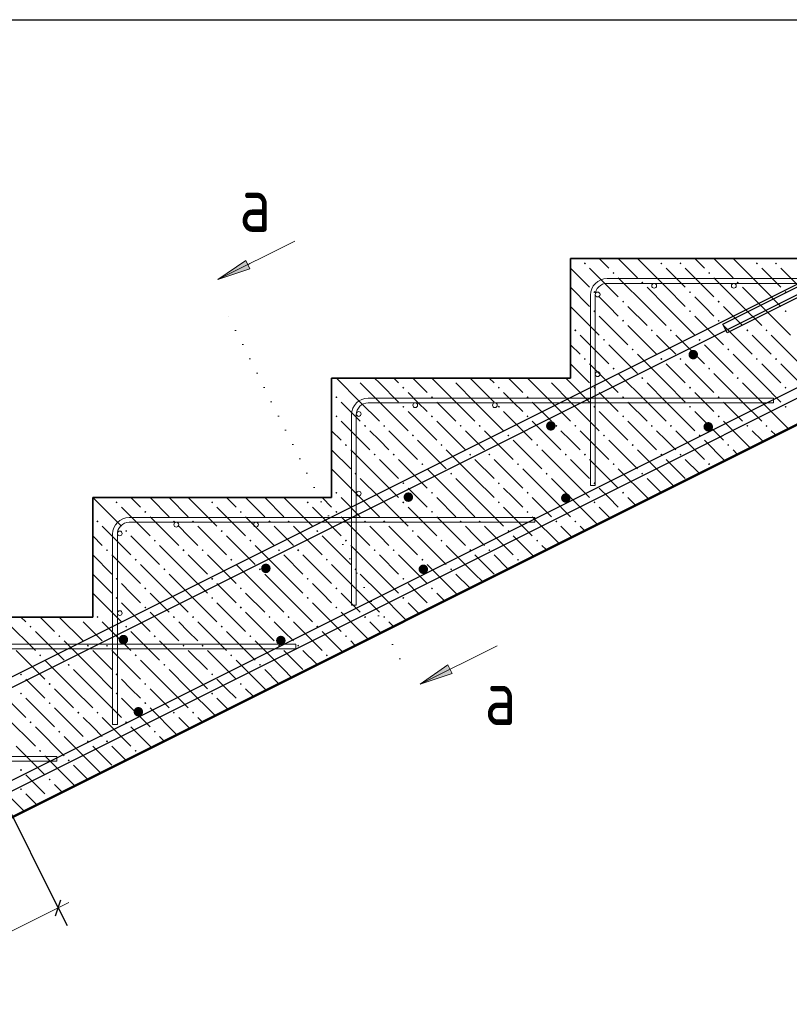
# Model space of a CAD drawing. Header units: millimetres. Extents: x 0 to 21000, y -5 to 14850.
# Tile 17 of 24: x 11419 to 13835, y 9980 to 13071. Entities that reach past the tile are written whole.
import ezdxf

# ---------------------------------------------------------------- set-up
doc = ezdxf.new("R2010")
doc.units = ezdxf.units.MM
doc.linetypes.add('______9', pattern=[50, 0, -50])
doc.layers.add('ЖБ Лестница', color=7, linetype='Continuous', lineweight=25, true_color=0xe0e0ff)
for name, color, linetype, lineweight in [('Лестница', 7, 'Continuous', 25), ('Обрамление П-обр. равн.', 7, 'Continuous', 25), ('Обрамление проемов стержнями', 7, 'Continuous', 25), ('Общий01', 7, 'Continuous', 13), ('Размерная линия_ общее', 7, 'Continuous', 13), ('Фоновоя арматура Х1', 7, 'Continuous', 25)]:
    doc.layers.add(name, color=color, linetype=linetype, lineweight=lineweight)
doc.styles.add('ISOCPEUR', font='txt')

msp = doc.modelspace()

# ---------------------------------------------------------------- hatches: boundary and pattern name
at = {"layer": 'ЖБ Лестница', "linetype": 'Continuous', "lineweight": 18, "transparency": 33554687}
for points in [[(13189.7, 12305.9), (13192.9, 12309.2), (13196.2, 12305.9), (13192.9, 12302.7)], [(13429.7, 12305.9), (13432.9, 12309.2), (13436.2, 12305.9), (13432.9, 12302.7)], [(13489.7, 12305.9), (13492.9, 12309.2), (13496.2, 12305.9), (13492.9, 12302.7)], [(13729.7, 12305.9), (13732.9, 12309.2), (13736.2, 12305.9), (13732.9, 12302.7)], [(13789.7, 12305.9), (13792.9, 12309.2), (13796.2, 12305.9), (13792.9, 12302.7)], [(13279.7, 12275.9), (13282.9, 12279.2), (13286.2, 12275.9), (13282.9, 12272.7)], [(13579.7, 12275.9), (13582.9, 12279.2), (13586.2, 12275.9), (13582.9, 12272.7)], [(13369.7, 12245.9), (13372.9, 12249.2), (13376.2, 12245.9), (13372.9, 12242.7)], [(13669.7, 12245.9), (13672.9, 12249.2), (13676.2, 12245.9), (13672.9, 12242.7)], [(13219.7, 12215.9), (13222.9, 12219.2), (13226.2, 12215.9), (13222.9, 12212.7)], [(13519.7, 12215.9), (13522.9, 12219.2), (13526.2, 12215.9), (13522.9, 12212.7)], [(13819.7, 12215.9), (13822.9, 12219.2), (13826.2, 12215.9), (13822.9, 12212.7)], [(13309.7, 12185.9), (13312.9, 12189.2), (13316.2, 12185.9), (13312.9, 12182.7)], [(13609.7, 12185.9), (13612.9, 12189.2), (13616.2, 12185.9), (13612.9, 12182.7)], [(13219.7, 12155.9), (13222.9, 12159.2), (13226.2, 12155.9), (13222.9, 12152.7)], [(13519.7, 12155.9), (13522.9, 12159.2), (13526.2, 12155.9), (13522.9, 12152.7)], [(13819.7, 12155.9), (13822.9, 12159.2), (13826.2, 12155.9), (13822.9, 12152.7)], [(13309.7, 12125.9), (13312.9, 12129.2), (13316.2, 12125.9), (13312.9, 12122.7)], [(13609.7, 12125.9), (13612.9, 12129.2), (13616.2, 12125.9), (13612.9, 12122.7)], [(13159.7, 12095.9), (13162.9, 12099.2), (13166.2, 12095.9), (13162.9, 12092.7)], [(13399.7, 12095.9), (13402.9, 12099.2), (13406.2, 12095.9), (13402.9, 12092.7)], [(13459.7, 12095.9), (13462.9, 12099.2), (13466.2, 12095.9), (13462.9, 12092.7)], [(13699.7, 12095.9), (13702.9, 12099.2), (13706.2, 12095.9), (13702.9, 12092.7)], [(13759.7, 12095.9), (13762.9, 12099.2), (13766.2, 12095.9), (13762.9, 12092.7)], [(13249.7, 12065.9), (13252.9, 12069.2), (13256.2, 12065.9), (13252.9, 12062.7)], [(13549.7, 12065.9), (13552.9, 12069.2), (13556.2, 12065.9), (13552.9, 12062.7)], [(13339.7, 12035.9), (13342.9, 12039.2), (13346.2, 12035.9), (13342.9, 12032.7)], [(13639.7, 12035.9), (13642.9, 12039.2), (13646.2, 12035.9), (13642.9, 12032.7)], [(13189.7, 12005.9), (13192.9, 12009.2), (13196.2, 12005.9), (13192.9, 12002.7)], [(13429.7, 12005.9), (13432.9, 12009.2), (13436.2, 12005.9), (13432.9, 12002.7)], [(13489.7, 12005.9), (13492.9, 12009.2), (13496.2, 12005.9), (13492.9, 12002.7)], [(13729.7, 12005.9), (13732.9, 12009.2), (13736.2, 12005.9), (13732.9, 12002.7)], [(13789.7, 12005.9), (13792.9, 12009.2), (13796.2, 12005.9), (13792.9, 12002.7)], [(13279.7, 11975.9), (13282.9, 11979.2), (13286.2, 11975.9), (13282.9, 11972.7)], [(13579.7, 11975.9), (13582.9, 11979.2), (13586.2, 11975.9), (13582.9, 11972.7)], [(12469.7, 11945.9), (12476.2, 11945.9), (12472.9, 11942.7)], [(12769.7, 11945.9), (12776.2, 11945.9), (12772.9, 11942.7)], [(13069.7, 11945.9), (13076.2, 11945.9), (13072.9, 11942.7)], [(13369.7, 11945.9), (13372.9, 11949.2), (13376.2, 11945.9), (13372.9, 11942.7)], [(13669.7, 11945.9), (13672.9, 11949.2), (13676.2, 11945.9), (13672.9, 11942.7)], [(12619.7, 11915.9), (12622.9, 11919.2), (12626.2, 11915.9), (12622.9, 11912.7)], [(12919.7, 11915.9), (12922.9, 11919.2), (12926.2, 11915.9), (12922.9, 11912.7)], [(13219.7, 11915.9), (13222.9, 11919.2), (13226.2, 11915.9), (13222.9, 11912.7)], [(13519.7, 11915.9), (13522.9, 11919.2), (13526.2, 11915.9), (13522.9, 11912.7)], [(13819.7, 11915.9), (13822.9, 11919.2), (13826.2, 11915.9), (13822.9, 11912.7)], [(12409.7, 11885.9), (12412.9, 11889.2), (12416.2, 11885.9), (12412.9, 11882.7)], [(12709.7, 11885.9), (12712.9, 11889.2), (12716.2, 11885.9), (12712.9, 11882.7)], [(13009.7, 11885.9), (13012.9, 11889.2), (13016.2, 11885.9), (13012.9, 11882.7)], [(13309.7, 11885.9), (13312.9, 11889.2), (13316.2, 11885.9), (13312.9, 11882.7)], [(13609.7, 11885.9), (13612.9, 11889.2), (13616.2, 11885.9), (13612.9, 11882.7)], [(12619.7, 11855.9), (12622.9, 11859.2), (12626.2, 11855.9), (12622.9, 11852.7)], [(12919.7, 11855.9), (12922.9, 11859.2), (12926.2, 11855.9), (12922.9, 11852.7)], [(13219.7, 11855.9), (13222.9, 11859.2), (13226.2, 11855.9), (13222.9, 11852.7)], [(13519.7, 11855.9), (13522.9, 11859.2), (13526.2, 11855.9), (13522.9, 11852.7)], [(13819.7, 11855.9), (13822.9, 11859.2), (13826.2, 11855.9), (13822.9, 11852.7)], [(12409.7, 11825.9), (12412.9, 11829.2), (12416.2, 11825.9), (12412.9, 11822.7)], [(12709.7, 11825.9), (12712.9, 11829.2), (12716.2, 11825.9), (12712.9, 11822.7)], [(13009.7, 11825.9), (13012.9, 11829.2), (13016.2, 11825.9), (13012.9, 11822.7)], [(13309.7, 11825.9), (13312.9, 11829.2), (13316.2, 11825.9), (13312.9, 11822.7)], [(13609.7, 11825.9), (13612.9, 11829.2), (13616.2, 11825.9), (13612.9, 11822.7)], [(12499.7, 11795.9), (12502.9, 11799.2), (12506.2, 11795.9), (12502.9, 11792.7)], [(12559.7, 11795.9), (12562.9, 11799.2), (12566.2, 11795.9), (12562.9, 11792.7)], [(12799.7, 11795.9), (12802.9, 11799.2), (12806.2, 11795.9), (12802.9, 11792.7)], [(12859.7, 11795.9), (12862.9, 11799.2), (12866.2, 11795.9), (12862.9, 11792.7)], [(13099.7, 11795.9), (13102.9, 11799.2), (13106.2, 11795.9), (13102.9, 11792.7)], [(13159.7, 11795.9), (13162.9, 11799.2), (13166.2, 11795.9), (13162.9, 11792.7)], [(13399.7, 11795.9), (13402.9, 11799.2), (13406.2, 11795.9), (13402.9, 11792.7)], [(13459.7, 11795.9), (13462.9, 11799.2), (13466.2, 11795.9), (13462.9, 11792.7)], [(13699.7, 11795.9), (13702.9, 11799.2), (13706.2, 11795.9), (13702.9, 11792.7)], [(13759.7, 11795.9), (13762.9, 11799.2), (13766.2, 11795.9), (13762.9, 11792.7)], [(12649.7, 11765.9), (12652.9, 11769.2), (12656.2, 11765.9), (12652.9, 11762.7)], [(12949.7, 11765.9), (12952.9, 11769.2), (12956.2, 11765.9), (12952.9, 11762.7)], [(13249.7, 11765.9), (13252.9, 11769.2), (13256.2, 11765.9), (13252.9, 11762.7)], [(13549.7, 11765.9), (13552.9, 11769.2), (13556.2, 11765.9), (13552.9, 11762.7)], [(12439.7, 11735.9), (12442.9, 11739.2), (12446.2, 11735.9), (12442.9, 11732.7)], [(12739.7, 11735.9), (12742.9, 11739.2), (12746.2, 11735.9), (12742.9, 11732.7)], [(13039.7, 11735.9), (13042.9, 11739.2), (13046.2, 11735.9), (13042.9, 11732.7)], [(13339.7, 11735.9), (13342.9, 11739.2), (13346.2, 11735.9), (13342.9, 11732.7)], [(13639.7, 11735.9), (13642.9, 11739.2), (13646.2, 11735.9), (13642.9, 11732.7)], [(12529.7, 11705.9), (12532.9, 11709.2), (12536.2, 11705.9), (12532.9, 11702.7)], [(12589.7, 11705.9), (12592.9, 11709.2), (12596.2, 11705.9), (12592.9, 11702.7)], [(12829.7, 11705.9), (12832.9, 11709.2), (12836.2, 11705.9), (12832.9, 11702.7)], [(12889.7, 11705.9), (12892.9, 11709.2), (12896.2, 11705.9), (12892.9, 11702.7)], [(13129.7, 11705.9), (13132.9, 11709.2), (13136.2, 11705.9), (13132.9, 11702.7)], [(13189.7, 11705.9), (13192.9, 11709.2), (13196.2, 11705.9), (13192.9, 11702.7)], [(13429.7, 11705.9), (13432.9, 11709.2), (13436.2, 11705.9), (13432.9, 11702.7)], [(13489.7, 11705.9), (13492.9, 11709.2), (13496.2, 11705.9), (13492.9, 11702.7)], [(12679.7, 11675.9), (12682.9, 11679.2), (12686.2, 11675.9), (12682.9, 11672.7)], [(12979.7, 11675.9), (12982.9, 11679.2), (12986.2, 11675.9), (12982.9, 11672.7)], [(13279.7, 11675.9), (13282.9, 11679.2), (13286.2, 11675.9), (13282.9, 11672.7)], [(13579.7, 11675.9), (13582.9, 11679.2), (13586.2, 11675.9), (13582.9, 11672.7)], [(12469.7, 11645.9), (12472.9, 11649.2), (12476.2, 11645.9), (12472.9, 11642.7)], [(12769.7, 11645.9), (12772.9, 11649.2), (12776.2, 11645.9), (12772.9, 11642.7)], [(13069.7, 11645.9), (13072.9, 11649.2), (13076.2, 11645.9), (13072.9, 11642.7)], [(13369.7, 11645.9), (13372.9, 11649.2), (13376.2, 11645.9), (13372.9, 11642.7)], [(12409.7, 11585.9), (12412.9, 11589.2), (12416.2, 11585.9), (12412.9, 11582.7)], [(12619.7, 11615.9), (12622.9, 11619.2), (12626.2, 11615.9), (12622.9, 11612.7)], [(12709.7, 11585.9), (12712.9, 11589.2), (12716.2, 11585.9), (12712.9, 11582.7)], [(12919.7, 11615.9), (12922.9, 11619.2), (12926.2, 11615.9), (12922.9, 11612.7)], [(13009.7, 11585.9), (13012.9, 11589.2), (13016.2, 11585.9), (13012.9, 11582.7)], [(13219.7, 11615.9), (13222.9, 11619.2), (13226.2, 11615.9), (13222.9, 11612.7)], [(13309.7, 11585.9), (13312.9, 11589.2), (13316.2, 11585.9), (13312.9, 11582.7)], [(11719.7, 11555.9), (11722.9, 11559.2), (11726.2, 11555.9), (11722.9, 11552.7)], [(12019.7, 11555.9), (12022.9, 11559.2), (12026.2, 11555.9), (12022.9, 11552.7)], [(12319.7, 11555.9), (12322.9, 11559.2), (12326.2, 11555.9), (12322.9, 11552.7)], [(12619.7, 11555.9), (12622.9, 11559.2), (12626.2, 11555.9), (12622.9, 11552.7)], [(12919.7, 11555.9), (12922.9, 11559.2), (12926.2, 11555.9), (12922.9, 11552.7)], [(13219.7, 11555.9), (13222.9, 11559.2), (13226.2, 11555.9), (13222.9, 11552.7)], [(11809.7, 11525.9), (11812.9, 11529.2), (11816.2, 11525.9), (11812.9, 11522.7)], [(12109.7, 11525.9), (12112.9, 11529.2), (12116.2, 11525.9), (12112.9, 11522.7)], [(12409.7, 11525.9), (12412.9, 11529.2), (12416.2, 11525.9), (12412.9, 11522.7)], [(12709.7, 11525.9), (12712.9, 11529.2), (12716.2, 11525.9), (12712.9, 11522.7)], [(13009.7, 11525.9), (13012.9, 11529.2), (13016.2, 11525.9), (13012.9, 11522.7)], [(13311.4, 11527.7), (13312.9, 11529.2), (13313.4, 11528.7)], [(11659.7, 11495.9), (11662.9, 11499.2), (11666.2, 11495.9), (11662.9, 11492.7)], [(11899.7, 11495.9), (11902.9, 11499.2), (11906.2, 11495.9), (11902.9, 11492.7)], [(11959.7, 11495.9), (11962.9, 11499.2), (11966.2, 11495.9), (11962.9, 11492.7)], [(12199.7, 11495.9), (12202.9, 11499.2), (12206.2, 11495.9), (12202.9, 11492.7)], [(12259.7, 11495.9), (12262.9, 11499.2), (12266.2, 11495.9), (12262.9, 11492.7)], [(12499.7, 11495.9), (12502.9, 11499.2), (12506.2, 11495.9), (12502.9, 11492.7)], [(12559.7, 11495.9), (12562.9, 11499.2), (12566.2, 11495.9), (12562.9, 11492.7)], [(12799.7, 11495.9), (12802.9, 11499.2), (12806.2, 11495.9), (12802.9, 11492.7)], [(12859.7, 11495.9), (12862.9, 11499.2), (12866.2, 11495.9), (12862.9, 11492.7)], [(13099.7, 11495.9), (13102.9, 11499.2), (13106.2, 11495.9), (13102.9, 11492.7)], [(13159.7, 11495.9), (13162.9, 11499.2), (13166.2, 11495.9), (13162.9, 11492.7)], [(11749.7, 11465.9), (11752.9, 11469.2), (11756.2, 11465.9), (11752.9, 11462.7)], [(12049.7, 11465.9), (12052.9, 11469.2), (12056.2, 11465.9), (12052.9, 11462.7)], [(12349.7, 11465.9), (12352.9, 11469.2), (12356.2, 11465.9), (12352.9, 11462.7)], [(12649.7, 11465.9), (12652.9, 11469.2), (12656.2, 11465.9), (12652.9, 11462.7)], [(12949.7, 11465.9), (12952.9, 11469.2), (12956.2, 11465.9), (12952.9, 11462.7)], [(11839.7, 11435.9), (11842.9, 11439.2), (11846.2, 11435.9), (11842.9, 11432.7)], [(12139.7, 11435.9), (12142.9, 11439.2), (12146.2, 11435.9), (12142.9, 11432.7)], [(12439.7, 11435.9), (12442.9, 11439.2), (12446.2, 11435.9), (12442.9, 11432.7)], [(12739.7, 11435.9), (12742.9, 11439.2), (12746.2, 11435.9), (12742.9, 11432.7)], [(13039.7, 11435.9), (13042.9, 11439.2), (13046.2, 11435.9), (13042.9, 11432.7)], [(11689.7, 11405.9), (11692.9, 11409.2), (11696.2, 11405.9), (11692.9, 11402.7)], [(11929.7, 11405.9), (11932.9, 11409.2), (11936.2, 11405.9), (11932.9, 11402.7)], [(11989.7, 11405.9), (11992.9, 11409.2), (11996.2, 11405.9), (11992.9, 11402.7)], [(12229.7, 11405.9), (12232.9, 11409.2), (12236.2, 11405.9), (12232.9, 11402.7)], [(12289.7, 11405.9), (12292.9, 11409.2), (12296.2, 11405.9), (12292.9, 11402.7)], [(12529.7, 11405.9), (12532.9, 11409.2), (12536.2, 11405.9), (12532.9, 11402.7)], [(12589.7, 11405.9), (12592.9, 11409.2), (12596.2, 11405.9), (12592.9, 11402.7)], [(12829.7, 11405.9), (12832.9, 11409.2), (12836.2, 11405.9), (12832.9, 11402.7)], [(12889.7, 11405.9), (12892.9, 11409.2), (12896.2, 11405.9), (12892.9, 11402.7)], [(11779.7, 11375.9), (11782.9, 11379.2), (11786.2, 11375.9), (11782.9, 11372.7)], [(12079.7, 11375.9), (12082.9, 11379.2), (12086.2, 11375.9), (12082.9, 11372.7)], [(12379.7, 11375.9), (12382.9, 11379.2), (12386.2, 11375.9), (12382.9, 11372.7)], [(12679.7, 11375.9), (12682.9, 11379.2), (12686.2, 11375.9), (12682.9, 11372.7)], [(12979.7, 11375.9), (12982.9, 11379.2), (12986.2, 11375.9), (12982.9, 11372.7)], [(11869.7, 11345.9), (11872.9, 11349.2), (11876.2, 11345.9), (11872.9, 11342.7)], [(12169.7, 11345.9), (12172.9, 11349.2), (12176.2, 11345.9), (12172.9, 11342.7)], [(12469.7, 11345.9), (12472.9, 11349.2), (12476.2, 11345.9), (12472.9, 11342.7)], [(12769.7, 11345.9), (12772.9, 11349.2), (12776.2, 11345.9), (12772.9, 11342.7)], [(11719.7, 11315.9), (11722.9, 11319.2), (11726.2, 11315.9), (11722.9, 11312.7)], [(12019.7, 11315.9), (12022.9, 11319.2), (12026.2, 11315.9), (12022.9, 11312.7)], [(12319.7, 11315.9), (12322.9, 11319.2), (12326.2, 11315.9), (12322.9, 11312.7)], [(12619.7, 11315.9), (12622.9, 11319.2), (12626.2, 11315.9), (12622.9, 11312.7)], [(11809.7, 11285.9), (11812.9, 11289.2), (11816.2, 11285.9), (11812.9, 11282.7)], [(12109.7, 11285.9), (12112.9, 11289.2), (12116.2, 11285.9), (12112.9, 11282.7)], [(12409.7, 11285.9), (12412.9, 11289.2), (12416.2, 11285.9), (12412.9, 11282.7)], [(12709.7, 11285.9), (12712.9, 11289.2), (12716.2, 11285.9), (12712.9, 11282.7)], [(11719.7, 11255.9), (11722.9, 11259.2), (11726.2, 11255.9), (11722.9, 11252.7)], [(12019.7, 11255.9), (12022.9, 11259.2), (12026.2, 11255.9), (12022.9, 11252.7)], [(12319.7, 11255.9), (12322.9, 11259.2), (12326.2, 11255.9), (12322.9, 11252.7)], [(12619.7, 11255.9), (12622.9, 11259.2), (12626.2, 11255.9), (12622.9, 11252.7)], [(11809.7, 11225.9), (11812.9, 11229.2), (11816.2, 11225.9), (11812.9, 11222.7)], [(12109.7, 11225.9), (12112.9, 11229.2), (12116.2, 11225.9), (12112.9, 11222.7)], [(12409.7, 11225.9), (12412.9, 11229.2), (12416.2, 11225.9), (12412.9, 11222.7)], [(12711.4, 11227.7), (12712.9, 11229.2), (12713.4, 11228.7)], [(11599.7, 11195.9), (11606.2, 11195.9), (11602.9, 11192.7)], [(11659.7, 11195.9), (11662.9, 11199.2), (11666.2, 11195.9), (11662.9, 11192.7)], [(11899.7, 11195.9), (11902.9, 11199.2), (11906.2, 11195.9), (11902.9, 11192.7)], [(11959.7, 11195.9), (11962.9, 11199.2), (11966.2, 11195.9), (11962.9, 11192.7)], [(12199.7, 11195.9), (12202.9, 11199.2), (12206.2, 11195.9), (12202.9, 11192.7)], [(12259.7, 11195.9), (12262.9, 11199.2), (12266.2, 11195.9), (12262.9, 11192.7)], [(12499.7, 11195.9), (12502.9, 11199.2), (12506.2, 11195.9), (12502.9, 11192.7)], [(12559.7, 11195.9), (12562.9, 11199.2), (12566.2, 11195.9), (12562.9, 11192.7)], [(11449.7, 11165.9), (11452.9, 11169.2), (11456.2, 11165.9), (11452.9, 11162.7)], [(11749.7, 11165.9), (11752.9, 11169.2), (11756.2, 11165.9), (11752.9, 11162.7)], [(12049.7, 11165.9), (12052.9, 11169.2), (12056.2, 11165.9), (12052.9, 11162.7)], [(12349.7, 11165.9), (12352.9, 11169.2), (12356.2, 11165.9), (12352.9, 11162.7)], [(11539.7, 11135.9), (11542.9, 11139.2), (11546.2, 11135.9), (11542.9, 11132.7)], [(11839.7, 11135.9), (11842.9, 11139.2), (11846.2, 11135.9), (11842.9, 11132.7)], [(12139.7, 11135.9), (12142.9, 11139.2), (12146.2, 11135.9), (12142.9, 11132.7)], [(12439.7, 11135.9), (12442.9, 11139.2), (12446.2, 11135.9), (12442.9, 11132.7)], [(11629.7, 11105.9), (11632.9, 11109.2), (11636.2, 11105.9), (11632.9, 11102.7)], [(11689.7, 11105.9), (11692.9, 11109.2), (11696.2, 11105.9), (11692.9, 11102.7)], [(11929.7, 11105.9), (11932.9, 11109.2), (11936.2, 11105.9), (11932.9, 11102.7)], [(11989.7, 11105.9), (11992.9, 11109.2), (11996.2, 11105.9), (11992.9, 11102.7)], [(12229.7, 11105.9), (12232.9, 11109.2), (12236.2, 11105.9), (12232.9, 11102.7)], [(12289.7, 11105.9), (12292.9, 11109.2), (12296.2, 11105.9), (12292.9, 11102.7)], [(11479.7, 11075.9), (11482.9, 11079.2), (11486.2, 11075.9), (11482.9, 11072.7)], [(11779.7, 11075.9), (11782.9, 11079.2), (11786.2, 11075.9), (11782.9, 11072.7)], [(12079.7, 11075.9), (12082.9, 11079.2), (12086.2, 11075.9), (12082.9, 11072.7)], [(12379.7, 11075.9), (12382.9, 11079.2), (12386.2, 11075.9), (12382.9, 11072.7)], [(11569.7, 11045.9), (11572.9, 11049.2), (11576.2, 11045.9), (11572.9, 11042.7)], [(11869.7, 11045.9), (11872.9, 11049.2), (11876.2, 11045.9), (11872.9, 11042.7)], [(12169.7, 11045.9), (12172.9, 11049.2), (12176.2, 11045.9), (12172.9, 11042.7)], [(11419.7, 11015.9), (11422.9, 11019.2), (11426.2, 11015.9), (11422.9, 11012.7)], [(11719.7, 11015.9), (11722.9, 11019.2), (11726.2, 11015.9), (11722.9, 11012.7)], [(12019.7, 11015.9), (12022.9, 11019.2), (12026.2, 11015.9), (12022.9, 11012.7)], [(11509.7, 10985.9), (11512.9, 10989.2), (11516.2, 10985.9), (11512.9, 10982.7)], [(11809.7, 10985.9), (11812.9, 10989.2), (11816.2, 10985.9), (11812.9, 10982.7)], [(12109.7, 10985.9), (12112.9, 10989.2), (12116.2, 10985.9), (12112.9, 10982.7)], [(11419.7, 10955.9), (11422.9, 10959.2), (11426.2, 10955.9), (11422.9, 10952.7)], [(11719.7, 10955.9), (11722.9, 10959.2), (11726.2, 10955.9), (11722.9, 10952.7)], [(12019.7, 10955.9), (12022.9, 10959.2), (12026.2, 10955.9), (12022.9, 10952.7)], [(11509.7, 10925.9), (11512.9, 10929.2), (11516.2, 10925.9), (11512.9, 10922.7)], [(11809.7, 10925.9), (11812.9, 10929.2), (11816.2, 10925.9), (11812.9, 10922.7)], [(12111.4, 10927.7), (12112.9, 10929.2), (12113.4, 10928.7)], [(11599.7, 10895.9), (11602.9, 10899.2), (11606.2, 10895.9), (11602.9, 10892.7)], [(11659.7, 10895.9), (11662.9, 10899.2), (11666.2, 10895.9), (11662.9, 10892.7)], [(11899.7, 10895.9), (11902.9, 10899.2), (11906.2, 10895.9), (11902.9, 10892.7)], [(11959.7, 10895.9), (11962.9, 10899.2), (11966.2, 10895.9), (11962.9, 10892.7)], [(11449.7, 10865.9), (11452.9, 10869.2), (11456.2, 10865.9), (11452.9, 10862.7)], [(11749.7, 10865.9), (11752.9, 10869.2), (11756.2, 10865.9), (11752.9, 10862.7)], [(11539.7, 10835.9), (11542.9, 10839.2), (11546.2, 10835.9), (11542.9, 10832.7)], [(11839.7, 10835.9), (11842.9, 10839.2), (11846.2, 10835.9), (11842.9, 10832.7)], [(11629.7, 10805.9), (11632.9, 10809.2), (11636.2, 10805.9), (11632.9, 10802.7)], [(11689.7, 10805.9), (11692.9, 10809.2), (11696.2, 10805.9), (11692.9, 10802.7)], [(11479.7, 10775.9), (11482.9, 10779.2), (11486.2, 10775.9), (11482.9, 10772.7)], [(11779.7, 10775.9), (11782.9, 10779.2), (11786.2, 10775.9), (11782.9, 10772.7)], [(11569.7, 10745.9), (11572.9, 10749.2), (11576.2, 10745.9), (11572.9, 10742.7)], [(11419.7, 10715.9), (11422.9, 10719.2), (11426.2, 10715.9), (11422.9, 10712.7)], [(11509.7, 10685.9), (11512.9, 10689.2), (11516.2, 10685.9), (11512.9, 10682.7)], [(11419.7, 10655.9), (11422.9, 10659.2), (11426.2, 10655.9), (11422.9, 10652.7)], [(11511.4, 10627.7), (11512.9, 10629.2), (11513.4, 10628.7)]]:
    msp.add_hatch(color=7, dxfattribs=at).paths.add_polyline_path(points, flags=16)
at = {"layer": 'Общий01', "linetype": 'Continuous', "lineweight": 13, "transparency": 33554687}
for points in [[(12141.7, 12288.6), (12041.1, 12255.1), (12128.3, 12315.4)], [(12776.6, 11018.9), (12675.9, 10985.4), (12763.2, 11045.8)]]:
    msp.add_hatch(color=7, dxfattribs=at).paths.add_polyline_path(points, flags=16)
at = {"layer": 'Фоновоя арматура Х1', "linetype": 'Continuous', "lineweight": 35, "transparency": 33554687}
for points in [[(13548.2, 12019.6), (13547, 12025.4), (13543.8, 12030.2), (13538.9, 12033.5), (13533.2, 12034.6), (13527.4, 12033.5), (13522.6, 12030.2), (13519.3, 12025.4), (13518.2, 12019.6), (13519.3, 12013.9), (13522.6, 12009), (13527.4, 12005.8), (13533.2, 12004.6), (13538.9, 12005.8), (13543.8, 12009), (13547, 12013.9)], [(13101, 11796), (13099.8, 11801.8), (13096.6, 11806.6), (13091.7, 11809.9), (13086, 11811), (13080.2, 11809.9), (13075.4, 11806.6), (13072.1, 11801.8), (13071, 11796), (13072.1, 11790.3), (13075.4, 11785.4), (13080.2, 11782.2), (13086, 11781), (13091.7, 11782.2), (13096.6, 11785.4), (13099.8, 11790.3)], [(13595.2, 11793.1), (13594.1, 11798.9), (13590.8, 11803.7), (13585.9, 11807), (13580.2, 11808.1), (13574.5, 11807), (13569.6, 11803.7), (13566.3, 11798.9), (13565.2, 11793.1), (13566.3, 11787.4), (13569.6, 11782.5), (13574.5, 11779.3), (13580.2, 11778.1), (13585.9, 11779.3), (13590.8, 11782.5), (13594.1, 11787.4)], [(12653.8, 11572.4), (12652.6, 11578.2), (12649.4, 11583), (12644.5, 11586.3), (12638.8, 11587.4), (12633, 11586.3), (12628.2, 11583), (12624.9, 11578.2), (12623.8, 11572.4), (12624.9, 11566.7), (12628.2, 11561.8), (12633, 11558.6), (12638.8, 11557.4), (12644.5, 11558.6), (12649.4, 11561.8), (12652.6, 11566.7)], [(13148, 11569.5), (13146.8, 11575.3), (13143.6, 11580.1), (13138.7, 11583.4), (13133, 11584.5), (13127.2, 11583.4), (13122.4, 11580.1), (13119.1, 11575.3), (13118, 11569.5), (13119.1, 11563.8), (13122.4, 11558.9), (13127.2, 11555.7), (13133, 11554.5), (13138.7, 11555.7), (13143.6, 11558.9), (13146.8, 11563.8)], [(12206.5, 11348.8), (12205.4, 11354.5), (12202.2, 11359.4), (12197.3, 11362.7), (12191.5, 11363.8), (12185.8, 11362.7), (12180.9, 11359.4), (12177.7, 11354.5), (12176.5, 11348.8), (12177.7, 11343.1), (12180.9, 11338.2), (12185.8, 11334.9), (12191.5, 11333.8), (12197.3, 11334.9), (12202.2, 11338.2), (12205.4, 11343.1)], [(12700.8, 11345.9), (12699.6, 11351.7), (12696.4, 11356.5), (12691.5, 11359.8), (12685.8, 11360.9), (12680, 11359.8), (12675.2, 11356.5), (12671.9, 11351.7), (12670.8, 11345.9), (12671.9, 11340.2), (12675.2, 11335.3), (12680, 11332.1), (12685.8, 11330.9), (12691.5, 11332.1), (12696.4, 11335.3), (12699.6, 11340.2)], [(11759.3, 11125.2), (11758.2, 11130.9), (11754.9, 11135.8), (11750.1, 11139.1), (11744.3, 11140.2), (11738.6, 11139.1), (11733.7, 11135.8), (11730.5, 11130.9), (11729.3, 11125.2), (11730.5, 11119.5), (11733.7, 11114.6), (11738.6, 11111.3), (11744.3, 11110.2), (11750.1, 11111.3), (11754.9, 11114.6), (11758.2, 11119.5)], [(12253.6, 11122.3), (12252.4, 11128.1), (12249.2, 11132.9), (12244.3, 11136.2), (12238.6, 11137.3), (12232.8, 11136.2), (12228, 11132.9), (12224.7, 11128.1), (12223.6, 11122.3), (12224.7, 11116.6), (12228, 11111.7), (12232.8, 11108.5), (12238.6, 11107.3), (12244.3, 11108.5), (12249.2, 11111.7), (12252.4, 11116.6)], [(11806.3, 10898.7), (11805.2, 10904.4), (11802, 10909.3), (11797.1, 10912.6), (11791.3, 10913.7), (11785.6, 10912.6), (11780.7, 10909.3), (11777.5, 10904.4), (11776.3, 10898.7), (11777.5, 10893), (11780.7, 10888.1), (11785.6, 10884.8), (11791.3, 10883.7), (11797.1, 10884.8), (11802, 10888.1), (11805.2, 10893)]]:
    msp.add_hatch(color=7, dxfattribs=at).paths.add_polyline_path(points)

# ---------------------------------------------------------------- linework, layer by layer
at = {"color": 7, "linetype": 'Continuous', "lineweight": 25, "transparency": 33554687}
for points in [[(5779.8, 8200.9), (15409.5, 13015.7), (15414.6, 13018), (15420, 13020.1), (15425.5, 13021.9), (15431, 13023.3), (15436.6, 13024.5), (15442.3, 13025.3), (15448, 13025.9), (15453.7, 13026.1), (18728.1, 13026.1), (18728.1, 12996.1)], [(18728.1, 12996.1), (15454.3, 12996.1), (15450.1, 12995.9), (15446, 12995.6), (15441.9, 12994.9), (15437.9, 12994.1), (15434, 12993.1), (15430, 12991.8), (15426.2, 12990.3), (15422.4, 12988.6), (5792.7, 8173.8)], [(6394.4, 8183.5), (16023.5, 12998), (16028.6, 13000.3), (16034, 13002.4), (16039.5, 13004.2), (16045, 13005.6), (16050.6, 13006.8), (16056.3, 13007.7), (16062.1, 13008.2), (16067.7, 13008.4), (17297.9, 13008.4), (17297.9, 12978.4), (16068.3, 12978.4), (16064.1, 12978.3), (16060, 12977.9), (16055.9, 12977.3), (16051.9, 12976.4), (16048, 12975.4), (16044, 12974.1), (16040.2, 12972.6), (16036.4, 12970.9), (6407.3, 8156.4)]]:
    msp.add_lwpolyline(points, dxfattribs=at)
at = {"layer": 'ЖБ Лестница', "color": 7, "linetype": 'Continuous', "lineweight": 35, "transparency": 33554687}
for p, q in [((6397.9, 8070.9), (15397.9, 12570.9)), ((13147.9, 12320.9), (13147.9, 11945.9)), ((13897.9, 12320.9), (13147.9, 12320.9)), ((12397.9, 11945.9), (12397.9, 11570.9)), ((13147.9, 11945.9), (12397.9, 11945.9)), ((11647.9, 11570.9), (11647.9, 11195.9)), ((12397.9, 11570.9), (11647.9, 11570.9)), ((11647.9, 11195.9), (10897.9, 11195.9))]:
    msp.add_line(p, q, dxfattribs=at)
at = {"layer": 'ЖБ Лестница', "color": 9, "linetype": 'Continuous', "lineweight": 18, "true_color": 0xc7c7c7, "transparency": 33554687}
for p, q in [((13177.9, 12320.9), (13177.9, 12320.9)), ((13237.9, 12320.9), (13267.9, 12290.9)), ((13297.9, 12320.9), (13357.9, 12260.9)), ((13447.9, 12230.9), (13357.9, 12320.9)), ((13417.9, 12320.9), (13417.9, 12320.9)), ((13477.9, 12320.9), (13477.9, 12320.9)), ((13537.9, 12320.9), (13567.9, 12290.9)), ((13597.9, 12320.9), (13657.9, 12260.9)), ((13747.9, 12230.9), (13657.9, 12320.9)), ((13717.9, 12320.9), (13717.9, 12320.9)), ((13777.9, 12320.9), (13777.9, 12320.9)), ((13147.9, 12290.9), (13207.9, 12230.9)), ((13207.9, 12290.9), (13297.9, 12200.9)), ((13447.9, 12290.9), (13507.9, 12230.9)), ((13507.9, 12290.9), (13597.9, 12200.9)), ((13747.9, 12290.9), (13807.9, 12230.9)), ((13807.9, 12290.9), (13897.9, 12200.9)), ((13387.9, 12170.9), (13297.9, 12260.9)), ((13687.9, 12170.9), (13597.9, 12260.9)), ((13147.9, 12230.9), (13147.9, 12230.9)), ((13147.9, 12230.9), (13207.9, 12170.9)), ((13387.9, 12230.9), (13447.9, 12170.9)), ((13447.9, 12230.9), (13507.9, 12170.9)), ((13687.9, 12230.9), (13747.9, 12170.9)), ((13747.9, 12230.9), (13807.9, 12170.9)), ((13267.9, 12170.9), (13237.9, 12200.9)), ((13567.9, 12170.9), (13537.9, 12200.9)), ((13147.9, 12170.9), (13237.9, 12080.9)), ((13147.9, 12170.9), (13147.9, 12170.9)), ((13297.9, 12140.9), (13267.9, 12170.9)), ((13327.9, 12170.9), (13387.9, 12110.9)), ((13387.9, 12170.9), (13447.9, 12110.9)), ((13447.9, 12170.9), (13537.9, 12080.9)), ((13597.9, 12140.9), (13567.9, 12170.9)), ((13627.9, 12170.9), (13687.9, 12110.9)), ((13687.9, 12170.9), (13747.9, 12110.9)), ((13747.9, 12170.9), (13837.9, 12080.9)), ((13237.9, 12140.9), (13327.9, 12050.9)), ((13537.9, 12140.9), (13627.9, 12050.9)), ((13147.9, 12110.9), (13147.9, 12110.9)), ((13327.9, 12110.9), (13417.9, 12020.9)), ((13627.9, 12110.9), (13717.9, 12020.9)), ((13177.9, 12080.9), (13267.9, 11990.9)), ((13447.9, 12050.9), (13417.9, 12080.9)), ((13477.9, 12080.9), (13567.9, 11990.9)), ((13747.9, 12050.9), (13717.9, 12080.9)), ((13777.9, 12080.9), (13867.9, 11990.9)), ((13177.9, 12020.9), (13147.9, 12050.9)), ((13147.9, 12050.9), (13147.9, 12050.9)), ((13267.9, 12050.9), (13357.9, 11960.9)), ((13477.9, 12020.9), (13447.9, 12050.9)), ((13567.9, 12050.9), (13657.9, 11960.9)), ((13777.9, 12020.9), (13747.9, 12050.9)), ((13147.9, 11990.9), (13207.9, 11930.9)), ((13207.9, 11990.9), (13297.9, 11900.9)), ((13447.9, 11930.9), (13357.9, 12020.9)), ((13447.9, 11990.9), (13507.9, 11930.9)), ((13507.9, 11990.9), (13597.9, 11900.9)), ((13747.9, 11930.9), (13657.9, 12020.9)), ((13747.9, 11990.9), (13807.9, 11930.9)), ((13807.9, 11990.9), (13897.9, 11900.9)), ((13387.9, 11870.9), (13297.9, 11960.9)), ((13687.9, 11870.9), (13597.9, 11960.9)), ((12487.9, 11870.9), (12412.9, 11945.9)), ((12487.9, 11930.9), (12547.9, 11870.9)), ((12547.9, 11930.9), (12532.9, 11945.9)), ((12547.9, 11930.9), (12607.9, 11870.9)), ((12592.9, 11945.9), (12607.9, 11930.9)), ((12652.9, 11945.9), (12697.9, 11900.9)), ((12787.9, 11870.9), (12712.9, 11945.9)), ((12787.9, 11930.9), (12847.9, 11870.9)), ((12847.9, 11930.9), (12832.9, 11945.9)), ((12847.9, 11930.9), (12907.9, 11870.9)), ((12892.9, 11945.9), (12907.9, 11930.9)), ((12952.9, 11945.9), (12997.9, 11900.9)), ((13087.9, 11870.9), (13012.9, 11945.9)), ((13087.9, 11930.9), (13147.9, 11870.9)), ((13147.9, 11930.9), (13132.9, 11945.9)), ((13147.9, 11930.9), (13207.9, 11870.9)), ((13387.9, 11930.9), (13447.9, 11870.9)), ((13447.9, 11930.9), (13507.9, 11870.9)), ((13687.9, 11930.9), (13747.9, 11870.9)), ((13747.9, 11930.9), (13807.9, 11870.9)), ((12397.9, 11900.9), (12397.9, 11900.9)), ((12667.9, 11870.9), (12637.9, 11900.9)), ((12967.9, 11870.9), (12937.9, 11900.9)), ((13267.9, 11870.9), (13237.9, 11900.9)), ((13567.9, 11870.9), (13537.9, 11900.9)), ((12427.9, 11870.9), (12487.9, 11810.9)), ((12487.9, 11870.9), (12547.9, 11810.9)), ((12547.9, 11870.9), (12637.9, 11780.9)), ((12697.9, 11840.9), (12667.9, 11870.9)), ((12727.9, 11870.9), (12787.9, 11810.9)), ((12787.9, 11870.9), (12847.9, 11810.9)), ((12847.9, 11870.9), (12937.9, 11780.9)), ((12997.9, 11840.9), (12967.9, 11870.9)), ((13027.9, 11870.9), (13087.9, 11810.9)), ((13087.9, 11870.9), (13147.9, 11810.9)), ((13147.9, 11870.9), (13237.9, 11780.9)), ((13297.9, 11840.9), (13267.9, 11870.9)), ((13327.9, 11870.9), (13387.9, 11810.9)), ((13387.9, 11870.9), (13447.9, 11810.9)), ((13447.9, 11870.9), (13537.9, 11780.9)), ((13597.9, 11840.9), (13567.9, 11870.9)), ((13627.9, 11870.9), (13687.9, 11810.9)), ((13687.9, 11870.9), (13747.9, 11810.9)), ((13747.9, 11870.9), (13831.3, 11787.6)), ((12397.9, 11840.9), (12397.9, 11840.9)), ((12637.9, 11840.9), (12727.9, 11750.9)), ((12937.9, 11840.9), (13027.9, 11750.9)), ((13237.9, 11840.9), (13327.9, 11750.9)), ((13537.9, 11840.9), (13627.9, 11750.9)), ((12427.9, 11810.9), (12517.9, 11720.9)), ((12727.9, 11810.9), (12817.9, 11720.9)), ((13027.9, 11810.9), (13117.9, 11720.9)), ((13327.9, 11810.9), (13417.9, 11720.9)), ((13627.9, 11810.9), (13711.3, 11727.6)), ((12397.9, 11780.9), (12427.9, 11750.9)), ((12547.9, 11750.9), (12517.9, 11780.9)), ((12577.9, 11780.9), (12667.9, 11690.9)), ((12847.9, 11750.9), (12817.9, 11780.9)), ((12877.9, 11780.9), (12967.9, 11690.9)), ((13147.9, 11750.9), (13117.9, 11780.9)), ((13177.9, 11780.9), (13267.9, 11690.9)), ((13447.9, 11750.9), (13417.9, 11780.9)), ((13477.9, 11780.9), (13567.9, 11690.9)), ((13747.9, 11750.9), (13717.9, 11780.9)), ((13777.9, 11780.9), (13791.3, 11767.6)), ((12577.9, 11720.9), (12547.9, 11750.9)), ((12667.9, 11750.9), (12757.9, 11660.9)), ((12877.9, 11720.9), (12847.9, 11750.9)), ((12967.9, 11750.9), (13057.9, 11660.9)), ((13177.9, 11720.9), (13147.9, 11750.9)), ((13267.9, 11750.9), (13357.9, 11660.9)), ((13477.9, 11720.9), (13447.9, 11750.9)), ((13567.9, 11750.9), (13631.3, 11687.6)), ((13751.3, 11747.6), (13747.9, 11750.9)), ((12397.9, 11720.9), (12457.9, 11660.9)), ((12547.9, 11630.9), (12457.9, 11720.9)), ((12847.9, 11630.9), (12757.9, 11720.9)), ((13147.9, 11630.9), (13057.9, 11720.9)), ((13447.9, 11630.9), (13357.9, 11720.9)), ((13671.3, 11707.6), (13657.9, 11720.9)), ((12547.9, 11690.9), (12607.9, 11630.9)), ((12607.9, 11690.9), (12697.9, 11600.9)), ((12847.9, 11690.9), (12907.9, 11630.9)), ((12907.9, 11690.9), (12997.9, 11600.9)), ((13147.9, 11690.9), (13207.9, 11630.9)), ((13207.9, 11690.9), (13297.9, 11600.9)), ((13447.9, 11690.9), (13507.9, 11630.9)), ((13507.9, 11690.9), (13551.3, 11647.6)), ((12487.9, 11570.9), (12397.9, 11660.9)), ((12787.9, 11570.9), (12697.9, 11660.9)), ((13087.9, 11570.9), (12997.9, 11660.9)), ((13387.9, 11570.9), (13297.9, 11660.9)), ((12487.9, 11630.9), (12547.9, 11570.9)), ((12547.9, 11630.9), (12607.9, 11570.9)), ((12787.9, 11630.9), (12847.9, 11570.9)), ((12847.9, 11630.9), (12907.9, 11570.9)), ((13087.9, 11630.9), (13147.9, 11570.9)), ((13147.9, 11630.9), (13207.9, 11570.9)), ((13387.9, 11630.9), (13431.3, 11587.6)), ((13447.9, 11630.9), (13471.3, 11607.6)), ((12397.9, 11600.9), (12397.9, 11600.9)), ((12667.9, 11570.9), (12637.9, 11600.9)), ((12967.9, 11570.9), (12937.9, 11600.9)), ((13267.9, 11570.9), (13237.9, 11600.9)), ((11797.9, 11540.9), (11767.9, 11570.9)), ((11827.9, 11570.9), (11887.9, 11510.9)), ((11887.9, 11570.9), (11947.9, 11510.9)), ((11947.9, 11570.9), (12037.9, 11480.9)), ((12097.9, 11540.9), (12067.9, 11570.9)), ((12127.9, 11570.9), (12187.9, 11510.9)), ((12187.9, 11570.9), (12247.9, 11510.9)), ((12247.9, 11570.9), (12337.9, 11480.9)), ((12307.9, 11570.9), (12307.9, 11570.9)), ((12367.9, 11570.9), (12367.9, 11570.9)), ((12397.9, 11540.9), (12367.9, 11570.9)), ((12427.9, 11570.9), (12487.9, 11510.9)), ((12487.9, 11570.9), (12547.9, 11510.9)), ((12547.9, 11570.9), (12637.9, 11480.9)), ((12697.9, 11540.9), (12667.9, 11570.9)), ((12727.9, 11570.9), (12787.9, 11510.9)), ((12787.9, 11570.9), (12847.9, 11510.9)), ((12847.9, 11570.9), (12937.9, 11480.9)), ((12997.9, 11540.9), (12967.9, 11570.9)), ((13027.9, 11570.9), (13087.9, 11510.9)), ((13087.9, 11570.9), (13147.9, 11510.9)), ((13147.9, 11570.9), (13231.3, 11487.6)), ((13297.9, 11540.9), (13267.9, 11570.9)), ((13327.9, 11570.9), (13351.3, 11547.6)), ((13387.9, 11570.9), (13391.3, 11567.6)), ((11737.9, 11540.9), (11827.9, 11450.9)), ((12037.9, 11540.9), (12127.9, 11450.9)), ((12337.9, 11540.9), (12427.9, 11450.9)), ((12637.9, 11540.9), (12727.9, 11450.9)), ((12937.9, 11540.9), (13027.9, 11450.9)), ((13237.9, 11540.9), (13271.3, 11507.6)), ((11647.9, 11510.9), (11647.9, 11510.9)), ((11827.9, 11510.9), (11917.9, 11420.9)), ((12127.9, 11510.9), (12217.9, 11420.9)), ((12427.9, 11510.9), (12517.9, 11420.9)), ((12727.9, 11510.9), (12817.9, 11420.9)), ((13027.9, 11510.9), (13111.3, 11427.6)), ((11677.9, 11480.9), (11767.9, 11390.9)), ((11947.9, 11450.9), (11917.9, 11480.9)), ((11977.9, 11480.9), (12067.9, 11390.9)), ((12247.9, 11450.9), (12217.9, 11480.9)), ((12277.9, 11480.9), (12367.9, 11390.9)), ((12547.9, 11450.9), (12517.9, 11480.9)), ((12577.9, 11480.9), (12667.9, 11390.9)), ((12847.9, 11450.9), (12817.9, 11480.9)), ((12877.9, 11480.9), (12967.9, 11390.9)), ((13147.9, 11450.9), (13117.9, 11480.9)), ((13177.9, 11480.9), (13191.3, 11467.6)), ((11677.9, 11420.9), (11647.9, 11450.9)), ((11647.9, 11450.9), (11647.9, 11450.9)), ((11767.9, 11450.9), (11857.9, 11360.9)), ((11977.9, 11420.9), (11947.9, 11450.9)), ((12067.9, 11450.9), (12157.9, 11360.9)), ((12277.9, 11420.9), (12247.9, 11450.9)), ((12367.9, 11450.9), (12457.9, 11360.9)), ((12577.9, 11420.9), (12547.9, 11450.9)), ((12667.9, 11450.9), (12757.9, 11360.9)), ((12877.9, 11420.9), (12847.9, 11450.9)), ((12967.9, 11450.9), (13031.3, 11387.6)), ((13151.3, 11447.6), (13147.9, 11450.9)), ((11947.9, 11330.9), (11857.9, 11420.9)), ((12247.9, 11330.9), (12157.9, 11420.9)), ((12547.9, 11330.9), (12457.9, 11420.9)), ((12847.9, 11330.9), (12757.9, 11420.9)), ((13071.3, 11407.6), (13057.9, 11420.9)), ((11647.9, 11390.9), (11707.9, 11330.9)), ((11707.9, 11390.9), (11797.9, 11300.9)), ((11947.9, 11390.9), (12007.9, 11330.9)), ((12007.9, 11390.9), (12097.9, 11300.9)), ((12247.9, 11390.9), (12307.9, 11330.9)), ((12307.9, 11390.9), (12397.9, 11300.9)), ((12547.9, 11390.9), (12607.9, 11330.9)), ((12607.9, 11390.9), (12697.9, 11300.9)), ((12847.9, 11390.9), (12907.9, 11330.9)), ((12907.9, 11390.9), (12951.3, 11347.6)), ((11887.9, 11270.9), (11797.9, 11360.9)), ((12187.9, 11270.9), (12097.9, 11360.9)), ((12487.9, 11270.9), (12397.9, 11360.9)), ((12787.9, 11270.9), (12697.9, 11360.9)), ((11647.9, 11330.9), (11647.9, 11330.9)), ((11647.9, 11330.9), (11707.9, 11270.9)), ((11887.9, 11330.9), (11947.9, 11270.9)), ((11947.9, 11330.9), (12007.9, 11270.9)), ((12187.9, 11330.9), (12247.9, 11270.9)), ((12247.9, 11330.9), (12307.9, 11270.9)), ((12487.9, 11330.9), (12547.9, 11270.9)), ((12547.9, 11330.9), (12607.9, 11270.9)), ((12787.9, 11330.9), (12831.3, 11287.6)), ((12847.9, 11330.9), (12871.3, 11307.6)), ((11767.9, 11270.9), (11737.9, 11300.9)), ((12067.9, 11270.9), (12037.9, 11300.9)), ((12367.9, 11270.9), (12337.9, 11300.9)), ((12667.9, 11270.9), (12637.9, 11300.9)), ((11647.9, 11270.9), (11737.9, 11180.9)), ((11647.9, 11270.9), (11647.9, 11270.9)), ((11797.9, 11240.9), (11767.9, 11270.9)), ((11827.9, 11270.9), (11887.9, 11210.9)), ((11887.9, 11270.9), (11947.9, 11210.9)), ((11947.9, 11270.9), (12037.9, 11180.9)), ((12097.9, 11240.9), (12067.9, 11270.9)), ((12127.9, 11270.9), (12187.9, 11210.9)), ((12187.9, 11270.9), (12247.9, 11210.9)), ((12247.9, 11270.9), (12337.9, 11180.9)), ((12397.9, 11240.9), (12367.9, 11270.9)), ((12427.9, 11270.9), (12487.9, 11210.9)), ((12487.9, 11270.9), (12547.9, 11210.9)), ((12547.9, 11270.9), (12631.3, 11187.6)), ((12697.9, 11240.9), (12667.9, 11270.9)), ((12727.9, 11270.9), (12751.3, 11247.6)), ((12787.9, 11270.9), (12791.3, 11267.6)), ((11737.9, 11240.9), (11827.9, 11150.9)), ((12037.9, 11240.9), (12127.9, 11150.9)), ((12337.9, 11240.9), (12427.9, 11150.9)), ((12637.9, 11240.9), (12671.3, 11207.6)), ((11422.9, 11195.9), (11437.9, 11180.9)), ((11482.9, 11195.9), (11527.9, 11150.9)), ((11542.9, 11195.9), (11617.9, 11120.9)), ((11647.9, 11210.9), (11647.9, 11210.9)), ((11827.9, 11210.9), (11917.9, 11120.9)), ((12127.9, 11210.9), (12217.9, 11120.9)), ((12427.9, 11210.9), (12511.3, 11127.6)), ((11377.9, 11180.9), (11467.9, 11090.9)), ((11647.9, 11150.9), (11617.9, 11180.9)), ((11677.9, 11180.9), (11767.9, 11090.9)), ((11947.9, 11150.9), (11917.9, 11180.9)), ((11977.9, 11180.9), (12067.9, 11090.9)), ((12247.9, 11150.9), (12217.9, 11180.9)), ((12277.9, 11180.9), (12367.9, 11090.9)), ((12547.9, 11150.9), (12517.9, 11180.9)), ((12577.9, 11180.9), (12591.3, 11167.6)), ((11467.9, 11150.9), (11557.9, 11060.9)), ((11677.9, 11120.9), (11647.9, 11150.9)), ((11767.9, 11150.9), (11857.9, 11060.9)), ((11977.9, 11120.9), (11947.9, 11150.9)), ((12067.9, 11150.9), (12157.9, 11060.9)), ((12277.9, 11120.9), (12247.9, 11150.9)), ((12367.9, 11150.9), (12431.3, 11087.6)), ((12551.3, 11147.6), (12547.9, 11150.9)), ((11647.9, 11030.9), (11557.9, 11120.9)), ((11947.9, 11030.9), (11857.9, 11120.9)), ((12247.9, 11030.9), (12157.9, 11120.9)), ((12471.3, 11107.6), (12457.9, 11120.9)), ((11407.9, 11090.9), (11497.9, 11000.9)), ((11647.9, 11090.9), (11707.9, 11030.9)), ((11707.9, 11090.9), (11797.9, 11000.9)), ((11947.9, 11090.9), (12007.9, 11030.9)), ((12007.9, 11090.9), (12097.9, 11000.9)), ((12247.9, 11090.9), (12307.9, 11030.9)), ((12307.9, 11090.9), (12351.3, 11047.6)), ((11587.9, 10970.9), (11497.9, 11060.9)), ((11887.9, 10970.9), (11797.9, 11060.9)), ((12187.9, 10970.9), (12097.9, 11060.9)), ((11587.9, 11030.9), (11647.9, 10970.9)), ((11647.9, 11030.9), (11707.9, 10970.9)), ((11887.9, 11030.9), (11947.9, 10970.9)), ((11947.9, 11030.9), (12007.9, 10970.9)), ((12187.9, 11030.9), (12231.3, 10987.6)), ((12247.9, 11030.9), (12271.3, 11007.6)), ((11467.9, 10970.9), (11437.9, 11000.9)), ((11767.9, 10970.9), (11737.9, 11000.9)), ((12067.9, 10970.9), (12037.9, 11000.9)), ((11347.9, 10970.9), (11437.9, 10880.9)), ((11437.9, 10940.9), (11527.9, 10850.9)), ((11497.9, 10940.9), (11467.9, 10970.9)), ((11527.9, 10970.9), (11587.9, 10910.9)), ((11587.9, 10970.9), (11647.9, 10910.9)), ((11647.9, 10970.9), (11737.9, 10880.9)), ((11737.9, 10940.9), (11827.9, 10850.9)), ((11797.9, 10940.9), (11767.9, 10970.9)), ((11827.9, 10970.9), (11887.9, 10910.9)), ((11887.9, 10970.9), (11947.9, 10910.9)), ((11947.9, 10970.9), (12031.3, 10887.6)), ((12037.9, 10940.9), (12071.3, 10907.6)), ((12097.9, 10940.9), (12067.9, 10970.9)), ((12127.9, 10970.9), (12151.3, 10947.6)), ((12187.9, 10970.9), (12191.3, 10967.6)), ((11527.9, 10910.9), (11617.9, 10820.9)), ((11827.9, 10910.9), (11911.3, 10827.6)), ((11377.9, 10880.9), (11467.9, 10790.9)), ((11647.9, 10850.9), (11617.9, 10880.9)), ((11677.9, 10880.9), (11767.9, 10790.9)), ((11947.9, 10850.9), (11917.9, 10880.9)), ((11977.9, 10880.9), (11991.3, 10867.6)), ((11467.9, 10850.9), (11557.9, 10760.9)), ((11677.9, 10820.9), (11647.9, 10850.9)), ((11767.9, 10850.9), (11831.3, 10787.6)), ((11951.3, 10847.6), (11947.9, 10850.9)), ((11647.9, 10730.9), (11557.9, 10820.9)), ((11871.3, 10807.6), (11857.9, 10820.9)), ((11407.9, 10790.9), (11497.9, 10700.9)), ((11647.9, 10790.9), (11707.9, 10730.9)), ((11707.9, 10790.9), (11751.3, 10747.6)), ((11587.9, 10670.9), (11497.9, 10760.9)), ((11587.9, 10730.9), (11631.3, 10687.6)), ((11647.9, 10730.9), (11671.3, 10707.6)), ((11467.9, 10670.9), (11437.9, 10700.9)), ((11347.9, 10670.9), (11431.3, 10587.6)), ((11497.9, 10640.9), (11467.9, 10670.9)), ((11527.9, 10670.9), (11551.3, 10647.6)), ((11587.9, 10670.9), (11591.3, 10667.6)), ((11437.9, 10640.9), (11471.3, 10607.6))]:
    msp.add_line(p, q, dxfattribs=at)
msp.add_lwpolyline([(11647.9, 11570.9), (11647.9, 11570.9), (11737.9, 11480.9)], dxfattribs=at)
at = {"layer": 'Лестница', "color": 7, "linetype": 'Continuous', "lineweight": 25, "transparency": 33554687}
for p, q in [((6404.1, 8070.9), (15404.2, 12570.9)), ((13147.9, 12320.9), (13147.9, 11945.9)), ((13897.9, 12320.9), (13147.9, 12320.9)), ((12397.9, 11945.9), (12397.9, 11570.9)), ((13147.9, 11945.9), (12397.9, 11945.9)), ((11647.9, 11570.9), (11647.9, 11195.9)), ((12397.9, 11570.9), (11647.9, 11570.9)), ((11647.9, 11195.9), (10897.9, 11195.9))]:
    msp.add_line(p, q, dxfattribs=at)
at = {"layer": 'Обрамление П-обр. равн.', "color": 38, "linetype": 'Continuous', "lineweight": 25, "true_color": 0x5f1e0f, "transparency": 33554687}
msp.add_lwpolyline([(13626, 12115.1), (14725.9, 12665.1), (14731, 12667.4), (14736.4, 12669.4), (14741.9, 12671.2), (14747.4, 12672.7), (14753, 12673.8), (14758.7, 12674.7), (14764.5, 12675.3), (14770.1, 12675.5), (18709.5, 12675.5), (18709.5, 12645.5), (14770.7, 12645.5), (14766.5, 12645.3), (14762.4, 12644.9), (14758.3, 12644.3), (14754.3, 12643.5), (14750.4, 12642.4), (14746.4, 12641.2), (14742.6, 12639.7), (14738.8, 12637.9), (13639.4, 12088.3), (13626, 12115.1)], dxfattribs=at)
at = {"layer": 'Обрамление проемов стержнями', "color": 7, "linetype": 'Continuous', "lineweight": 13, "transparency": 33554687}
for p, q in [((13262.9, 12258.4), (14535.4, 12258.4)), ((13262.9, 12243.4), (14535.4, 12243.4)), ((13210.4, 12205.9), (13210.4, 11608.4)), ((13225.4, 12205.9), (13225.4, 11608.4)), ((12512.9, 11883.4), (13785.4, 11883.4)), ((12512.9, 11868.4), (13785.4, 11868.4)), ((13785.4, 11868.4), (13785.4, 11883.4)), ((12460.4, 11830.9), (12460.4, 11233.4)), ((12475.4, 11830.9), (12475.4, 11233.4)), ((13225.4, 11608.4), (13210.4, 11608.4)), ((11762.9, 11508.4), (13035.4, 11508.4)), ((13035.4, 11493.4), (13035.4, 11508.4)), ((11762.9, 11493.4), (13035.4, 11493.4)), ((11710.4, 11455.9), (11710.4, 10858.4)), ((11725.4, 11455.9), (11725.4, 10858.4)), ((12475.4, 11233.4), (12460.4, 11233.4)), ((11012.9, 11110.9), (12285.4, 11110.9)), ((11012.9, 11095.9), (12285.4, 11095.9)), ((12285.4, 11095.9), (12285.4, 11110.9)), ((11725.4, 10858.4), (11710.4, 10858.4)), ((10262.9, 10758.4), (11535.4, 10758.4)), ((11535.4, 10743.4), (11535.4, 10758.4)), ((10262.9, 10743.4), (11535.4, 10743.4))]:
    msp.add_line(p, q, dxfattribs=at)
at = {"layer": 'Обрамление проемов стержнями', "color": 7, "linetype": 'Continuous', "lineweight": 18, "transparency": 33554687}
for centre in [(13410.4, 12235.9), (13660.4, 12235.9), (13232.9, 12208.4), (13232.9, 11958.4), (12660.4, 11860.9), (12910.4, 11860.9), (12482.9, 11833.4), (12482.9, 11583.4), (11732.9, 11458.4), (11910.4, 11485.9), (12160.4, 11485.9), (11732.9, 11208.4)]:
    msp.add_circle(centre, 7.5, dxfattribs=at)
at = {"layer": 'Обрамление проемов стержнями', "color": 7, "linetype": 'Continuous', "lineweight": 13, "transparency": 33554687}
for centre, radius in [((13262.9, 12205.9), 52.5), ((13262.9, 12205.9), 37.5), ((12512.9, 11830.9), 52.5), ((12512.9, 11830.9), 37.5), ((11762.9, 11455.9), 52.5), ((11762.9, 11455.9), 37.5)]:
    msp.add_arc(centre, radius, 90, 180, dxfattribs=at)
at = {"layer": 'Общий01', "color": 7, "linetype": 'Continuous', "lineweight": 13, "transparency": 33554687}
for p, q in [((12041.1, 12255.1), (12282.6, 12375.8)), ((12041.1, 12255.1), (12128.3, 12315.4)), ((12128.3, 12315.4), (12141.7, 12288.6)), ((12135, 12302), (12141.7, 12305.4)), ((12141.7, 12288.6), (12041.1, 12255.1)), ((12041.1, 12255.1), (12041.1, 12255.1)), ((12041.1, 12255.1), (12041.1, 12255.1)), ((12041.1, 12255.1), (12041.1, 12255.1)), ((12675.9, 10985.4), (12917.4, 11106.1)), ((12675.9, 10985.4), (12763.2, 11045.8)), ((12763.2, 11045.8), (12776.6, 11018.9)), ((12769.9, 11032.3), (12776.6, 11035.7)), ((12776.6, 11018.9), (12675.9, 10985.4)), ((12675.9, 10985.4), (12675.9, 10985.4)), ((12675.9, 10985.4), (12675.9, 10985.4)), ((12675.9, 10985.4), (12675.9, 10985.4))]:
    msp.add_line(p, q, dxfattribs=at)
at = {"layer": 'Общий01', "color": 7, "linetype": '______9', "lineweight": 13, "transparency": 33554687}
msp.add_line((12611.9, 11065.1), (12056.1, 12176.7), dxfattribs=at)
at = {"layer": 'Размерная линия_ общее', "color": 253, "linetype": 'Continuous', "lineweight": -3, "true_color": 0xa0a0a0, "transparency": 33554687}
for p, q in [((4287.2, 13070.9), (14597.9, 13070.9)), ((11540, 10283.3), (11366.5, 10630.4)), ((11540, 10283.3), (11512, 10339.2)), ((11540, 10283.3), (11567.9, 10227.4))]:
    msp.add_line(p, q, dxfattribs=at)
at = {"layer": 'Размерная линия_ общее', "color": 7, "linetype": 'Continuous', "lineweight": 25, "transparency": 33554687}
msp.add_line((11531.6, 10258.2), (11548.4, 10308.5), dxfattribs=at)
at = {"layer": 'Размерная линия_ общее', "color": 7, "linetype": 'Continuous', "lineweight": 13, "transparency": 33554687}
for p, q in [((11540, 10283.3), (11573.5, 10300.1)), ((11092.8, 10059.7), (11540, 10283.3))]:
    msp.add_line(p, q, dxfattribs=at)

# ---------------------------------------------------------------- texts
at = {"layer": 'Общий01', "color": 7, "linetype": 'Continuous', "lineweight": 35, "transparency": 33554687, "char_height": 175, "attachment_point": 7, "style": 'ISOCPEUR'}
for insert, width in [((12108.5, 12405), 209.908), ((12878.3, 10857.1), 209.898)]:
    msp.add_mtext('\\W0.80;а', dxfattribs=dict(at, insert=insert, width=width))

doc.saveas('drawing.dxf')
